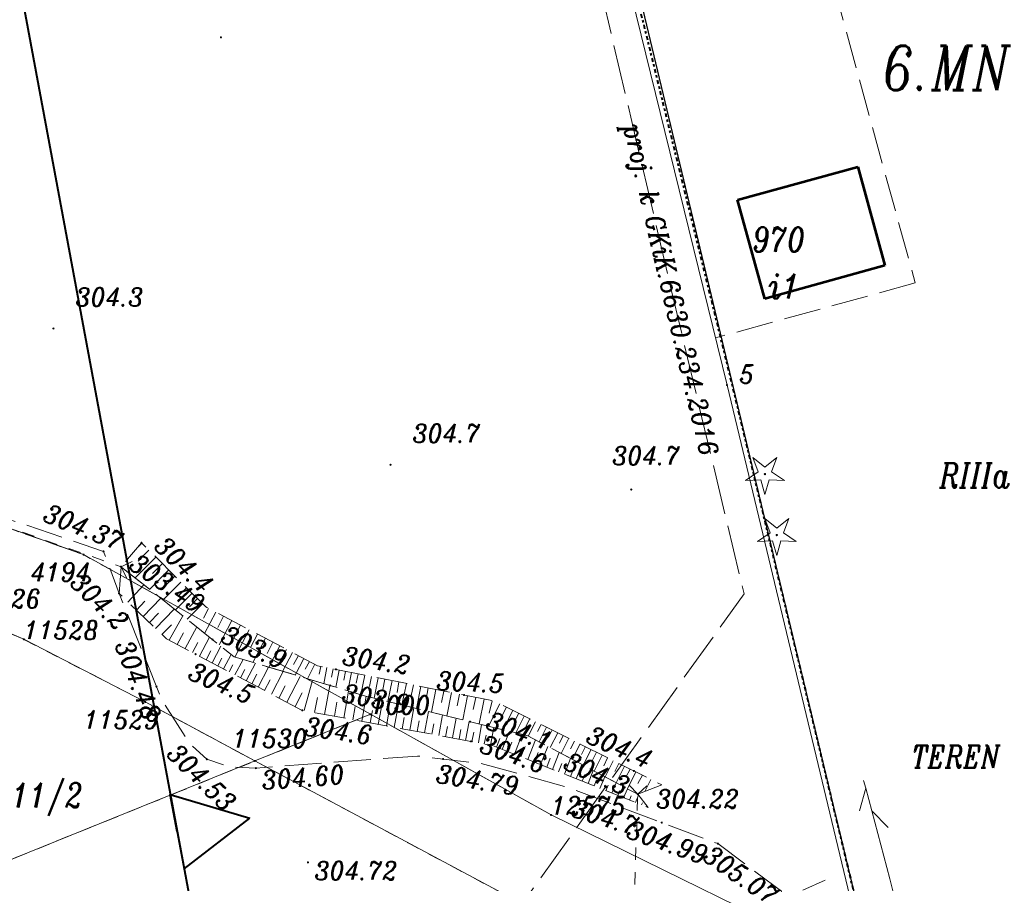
# Model space of a CAD drawing. Extents: x 779 to 3668, y -1329 to 9570.
# Tile 100 of 106: x 2433 to 2473, y -281 to -246. Entities that reach past the tile are written whole.
import ezdxf

# ---------------------------------------------------------------- set-up
doc = ezdxf.new("R2010")
doc.units = 0
for name, pattern in [('0.5_0.5', [1, 0.5, -0.5]), ('1.5_0.5', [2, 1.5, -0.5]), ('CIĄGłA', [0]), ('DGN Style 4', [0.3202, 0.16, -0.08, 0.0002, -0.08]), ('ib05_500', [1, 0.5, -0.5]), ('mz1.25_0.5', [1.75, 1.25, -0.5]), ('mz2.0_0.5', [2.5, 2, -0.5])]:
    doc.linetypes.add(name, pattern=pattern)
for name, color, linetype, lineweight in [('000 Inne (niezydentyfikowane)', 7, 'Continuous', 0), ('203-punkt graniczny', 7, 'Continuous', 0), ('203-punkt graniczny-Atr103', 7, 'Continuous', 0), ('209-oznaczenie konturu klasyfikacyjnego', 7, 'Continuous', 0), ('211-numer działki ewidencyjnej', 7, 'Continuous', 0), ('217-kontur klasyfikacyjny', 7, 'Continuous', 0), ('218-kontur użytku gruntowego', 7, 'Continuous', 0), ('219-działka ewidencyjna', 7, 'Continuous', 0), ('312-budynek ewidencyjny', 7, 'Continuous', 0), ('312-oznaczenie budynku ewidencyjnego', 7, 'Continuous', 0), ('312-oznaczenie budynku ewidencyjnego-Atr117', 7, 'Continuous', 0), ('jezdnia (powierzchnia)', 7, 'Continuous', 0), ('kanał technologiczny (linia)', 7, 'Continuous', 0), ('MPZP', 7, 'Continuous', 0), ('OBOP01_01', 7, 'Continuous', 0), ('ogrodzenie trwałe (linia)', 7, 'Continuous', 0), ('przepust (linia)', 7, 'Continuous', 0), ('przepust (linia) - symbol', 7, 'Continuous', 0), ('przewód kanalizacyjny - projektowany lub w budowie (linia)-SK - ob. projektowany', 7, 'Continuous', 0), ('przewód kanalizacyjny - projektowany lub w budowie (linia)-SK - ob. projektowany-Atr1', 7, 'Continuous', 0), ('przewód telekomunikacyjny (linia)-STPOW - symbol', 7, 'Continuous', 0), ('PTRW02_01', 7, 'Continuous', 0), ('punkt wysokościowy sztuczny', 7, 'Continuous', 0), ('punkt wysokościowy sztuczny-Atr2', 7, 'Continuous', 0), ('RTPW01', 253, 'Continuous', 0), ('RTPW02', 7, 'Continuous', 0), ('skarpa nieumocniona (powierzchnia)', 7, 'Continuous', 0), ('SUPT01', 7, 'Continuous', 0)]:
    doc.layers.add(name, color=color, linetype=linetype, lineweight=lineweight)
doc.styles.get("Standard").update_dxf_attribs({"font": 'arial.ttf'})
doc.styles.add('Style-ITALIC_1250', font='ITALIC_1250.shx')
doc.linetypes.add('902-500', pattern='A,3.75,[24,dgnlstyle-geo-mz.shx,S=0.002786,R=0,X=0,Y=0],3.75', length=7.5)

# ---------------------------------------------------------------- blocks, each defined once
blk = doc.blocks.new('203')
at = {"linetype": 'Continuous', "lineweight": -2, "ltscale": 10}
h = blk.add_hatch(color=0, dxfattribs=at)
edge = h.paths.add_edge_path()
edge.add_arc((0, 0), 0.45, 0, 360)
blk = doc.blocks.new('IB05')
at = {"color": 0, "linetype": 'Continuous', "lineweight": -2, "ltscale": 10}
for q in [(3.54, 3.54), (3.54, -3.54)]:
    blk.add_line((0, 0), q, dxfattribs=at)
blk = doc.blocks.new('PW02')
at = {"linetype": 'Continuous', "lineweight": 13, "ltscale": 10}
h = blk.add_hatch(color=0, dxfattribs=at)
edge = h.paths.add_edge_path()
edge.add_arc((0, 0), 0.45, 0, 360)
blk = doc.blocks.new('PT01')
at = {"color": 0, "linetype": 'Continuous', "lineweight": 13, "ltscale": 10}
for p, q in [((46.5, 0), (37.84, 5)), ((6.5, 0), (0, 0)), ((6.5, 0), (16.5, 0)), ((16.5, 0), (26.5, 0)), ((26.5, 0), (36.5, 0)), ((36.5, 0), (27.84, -5)), ((36.5, 0), (46.5, 0)), ((46.5, 0), (50, 0))]:
    blk.add_line(p, q, dxfattribs=at)
blk = doc.blocks.new('RTPW01')
at = {"layer": 'RTPW01', "linetype": 'Continuous', "lineweight": 13, "true_color": 0x939598}
h = blk.add_hatch(color=252, dxfattribs=at)
edge = h.paths.add_edge_path()
edge.add_arc((0, 0), 0.045, 0, 360)
blk = doc.blocks.new('RTPW02')
at = {"layer": 'RTPW02', "linetype": 'Continuous', "lineweight": 13}
h = blk.add_hatch(color=7, dxfattribs=at)
edge = h.paths.add_edge_path()
edge.add_arc((0, 0), 0.045, 0, 360)
blk = doc.blocks.new('PZT MDCP podkład')
at = {"layer": 'OBOP01_01', "linetype": 'Continuous', "lineweight": 13}
h = blk.add_hatch(color=8, dxfattribs=at)
edge = h.paths.add_edge_path()
edge.add_arc((2169.185, 39.53), 0.05, 0, 360)
h = blk.add_hatch(color=8, dxfattribs=at)
edge = h.paths.add_edge_path()
edge.add_arc((2169.664, 37.059), 0.05, 0, 360)
at = {"layer": '000 Inne (niezydentyfikowane)', "color": 8, "linetype": 'Continuous', "lineweight": 13, "flags": 128}
for points in [[(2143.916, 36.736), (2143.766, 36.586)], [(2144.206, 36.446), (2143.766, 36.006)], [(2144.486, 36.166), (2143.646, 35.326)], [(2145.016, 35.646), (2144.226, 34.856)], [(2144.756, 35.906), (2144.346, 35.496)], [(2145.506, 35.156), (2144.776, 34.426)], [(2145.256, 35.396), (2144.886, 35.016)], [(2143.356, 34.346), (2144.006, 35.036)], [(2145.736, 34.926), (2145.386, 34.576)], [(2143.706, 34.016), (2144.046, 34.376)], [(2143.976, 33.756), (2144.686, 34.496)], [(2145.956, 34.706), (2145.286, 34.026)], [(2146.176, 34.486), (2145.846, 34.156)], [(2144.476, 33.276), (2145.236, 34.056)], [(2146.386, 34.276), (2145.756, 33.646)], [(2146.626, 34.086), (2146.416, 33.686)], [(2146.916, 33.936), (2146.466, 33.076)], [(2144.226, 33.516), (2144.596, 33.896)], [(2145.026, 32.796), (2145.586, 33.786)], [(2147.236, 33.766), (2146.996, 33.316)], [(2147.566, 33.596), (2147.056, 32.616)], [(2144.736, 33.026), (2145.126, 33.426)], [(2145.676, 32.456), (2146.146, 33.336)], [(2147.916, 33.406), (2147.646, 32.886)], [(2148.276, 33.216), (2147.696, 32.116)], [(2145.356, 32.626), (2145.606, 33.096)], [(2146.256, 32.146), (2146.666, 32.916)], [(2148.616, 33.046), (2148.346, 32.526)], [(2148.936, 32.876), (2148.426, 31.896)], [(2145.976, 32.296), (2146.196, 32.706)], [(2146.526, 32.006), (2146.716, 32.366)], [(2146.766, 31.876), (2147.126, 32.556)], [(2149.236, 32.716), (2148.996, 32.256)], [(2149.516, 32.566), (2149.066, 31.706)], [(2149.786, 32.426), (2149.566, 32.026)], [(2146.996, 31.756), (2147.166, 32.076)], [(2147.236, 31.636), (2147.536, 32.226)], [(2147.696, 31.396), (2148.026, 32.016)], [(2150.026, 32.296), (2149.626, 31.536)], [(2150.266, 32.176), (2150.076, 31.816)], [(2150.486, 32.056), (2150.136, 31.386)], [(2147.466, 31.516), (2147.616, 31.806)], [(2147.926, 31.276), (2148.096, 31.606)], [(2148.146, 31.156), (2148.526, 31.866)], [(2148.636, 30.896), (2149.056, 31.706)], [(2150.716, 31.936), (2150.546, 31.626)], [(2150.936, 31.826), (2150.636, 31.236)], [(2151.176, 31.736), (2151.116, 31.426)], [(2151.426, 31.686), (2151.296, 31.036)], [(2151.676, 31.636), (2151.616, 31.306)], [(2151.926, 31.586), (2151.786, 30.896)], [(2148.386, 31.036), (2148.586, 31.416)], [(2148.896, 30.766), (2149.126, 31.196)], [(2149.176, 30.616), (2149.656, 31.526)], [(2149.796, 30.286), (2150.346, 31.326)], [(2150.506, 29.946), (2150.846, 31.176)], [(2152.176, 31.536), (2152.106, 31.176)], [(2152.426, 31.486), (2152.276, 30.746)], [(2152.686, 31.436), (2152.606, 31.056)], [(2152.956, 31.386), (2152.796, 30.596)], [(2153.226, 31.326), (2153.146, 30.926)], [(2153.496, 31.276), (2153.336, 30.456)], [(2153.776, 31.216), (2153.696, 30.796)], [(2154.066, 31.166), (2153.896, 30.316)], [(2149.476, 30.456), (2149.736, 30.946)], [(2151.326, 29.786), (2151.546, 30.966)], [(2154.346, 31.106), (2154.266, 30.676)], [(2154.646, 31.046), (2154.466, 30.176)], [(2154.936, 30.986), (2154.846, 30.546)], [(2155.236, 30.926), (2155.056, 30.026)], [(2155.536, 30.866), (2155.446, 30.406)], [(2155.846, 30.806), (2155.666, 29.886)], [(2150.136, 30.106), (2150.426, 30.666)], [(2150.916, 29.866), (2151.036, 30.476)], [(2152.106, 29.646), (2152.306, 30.736)], [(2152.836, 29.516), (2153.016, 30.526)], [(2153.506, 29.386), (2153.686, 30.366)], [(2156.166, 30.736), (2156.066, 30.276)], [(2156.476, 30.676), (2156.286, 29.726)], [(2156.806, 30.616), (2156.706, 30.136)], [(2157.126, 30.546), (2156.936, 29.576)], [(2157.456, 30.476), (2157.356, 29.986)], [(2157.796, 30.416), (2157.596, 29.406)], [(2158.126, 30.346), (2158.006, 29.846)], [(2151.726, 29.716), (2151.826, 30.286)], [(2152.476, 29.576), (2152.576, 30.106)], [(2153.176, 29.446), (2153.266, 29.946)], [(2154.156, 29.266), (2154.326, 30.206)], [(2154.786, 29.156), (2154.946, 30.056)], [(2158.436, 30.226), (2157.976, 29.316)], [(2158.706, 30.086), (2158.496, 29.666)], [(2158.966, 29.956), (2158.566, 29.176)], [(2153.836, 29.326), (2153.926, 29.806)], [(2154.476, 29.206), (2154.556, 29.666)], [(2155.386, 29.046), (2155.546, 29.916)], [(2155.956, 28.936), (2156.116, 29.776)], [(2156.516, 28.836), (2156.666, 29.636)], [(2159.206, 29.836), (2159.016, 29.476)], [(2159.426, 29.726), (2159.086, 29.046)], [(2159.656, 29.616), (2159.496, 29.296)], [(2155.086, 29.096), (2155.166, 29.536)], [(2155.676, 28.986), (2155.756, 29.416)], [(2156.236, 28.886), (2156.316, 29.296)], [(2156.786, 28.786), (2156.856, 29.176)], [(2157.046, 28.736), (2157.186, 29.506)], [(2157.566, 28.646), (2157.696, 29.386)], [(2158.056, 28.546), (2158.196, 29.266)], [(2159.876, 29.496), (2159.586, 28.916)], [(2160.106, 29.386), (2159.956, 29.096)], [(2160.326, 29.276), (2160.036, 28.686)], [(2160.556, 29.166), (2160.406, 28.866)], [(2157.306, 28.686), (2157.376, 29.066)], [(2157.806, 28.596), (2157.876, 28.956)], [(2158.296, 28.466), (2158.436, 28.816)], [(2158.536, 28.376), (2158.826, 29.106)], [(2159.026, 28.186), (2159.346, 28.986)], [(2159.566, 27.966), (2159.876, 28.766)], [(2160.786, 29.046), (2160.476, 28.446)], [(2161.006, 28.936), (2160.856, 28.626)], [(2161.236, 28.826), (2160.926, 28.206)], [(2158.776, 28.286), (2158.926, 28.666)], [(2159.286, 28.076), (2159.456, 28.486)], [(2160.086, 27.756), (2160.386, 28.496)], [(2161.456, 28.706), (2161.306, 28.396)], [(2161.686, 28.596), (2161.366, 27.966)], [(2161.906, 28.486), (2161.746, 28.166)], [(2162.136, 28.376), (2161.816, 27.736)], [(2159.826, 27.856), (2159.986, 28.246)], [(2160.336, 27.656), (2160.476, 28.016)], [(2160.576, 27.566), (2160.846, 28.246)], [(2161.056, 27.366), (2161.306, 28.006)], [(2162.356, 28.256), (2162.196, 27.936)], [(2162.586, 28.146), (2162.256, 27.496)], [(2162.806, 28.036), (2162.646, 27.706)], [(2160.816, 27.466), (2160.946, 27.796)], [(2161.296, 27.276), (2161.416, 27.576)], [(2161.536, 27.176), (2161.766, 27.756)], [(2163.036, 27.916), (2162.706, 27.256)], [(2163.266, 27.806), (2163.096, 27.476)], [(2163.486, 27.696), (2163.146, 27.026)], [(2163.716, 27.576), (2163.546, 27.246)], [(2161.776, 27.086), (2161.886, 27.356)], [(2162.016, 26.986), (2162.226, 27.516)], [(2162.496, 26.796), (2162.686, 27.266)], [(2163.956, 27.466), (2163.606, 26.776)], [(2164.216, 27.336), (2164.036, 26.986)], [(2164.556, 27.156), (2164.316, 26.666)], [(2162.256, 26.896), (2162.356, 27.146)], [(2162.736, 26.696), (2162.826, 26.926)], [(2162.976, 26.606), (2163.146, 27.026)], [(2163.456, 26.416), (2163.606, 26.776)], [(2163.216, 26.506), (2163.296, 26.706)], [(2163.696, 26.316), (2163.766, 26.486)], [(2163.936, 26.226), (2164.056, 26.516)], [(2164.176, 26.126), (2164.216, 26.206)], [(2164.416, 26.026), (2164.426, 26.056)]]:
    blk.add_lwpolyline(points, dxfattribs=at)
at = {"layer": '217-kontur klasyfikacyjny', "color": 8, "linetype": '1.5_0.5', "lineweight": 13, "flags": 128}
for points in [[(2165.076, 84.436), (2175.276, 47.276)], [(2175.276, 47.276), (2167.176, 45.046)], [(2134.696, 38.696), (2141.556, 36.266)], [(2141.556, 36.266), (2153.186, 29.796)], [(2153.186, 29.796), (2160.516, 25.716)]]:
    blk.add_lwpolyline(points, dxfattribs=at)
at = {"layer": '218-kontur użytku gruntowego', "color": 8, "linetype": '0.5_0.5', "lineweight": 13, "flags": 128}
for points in [[(2141.556, 36.266), (2134.696, 38.696)], [(2134.696, 38.696), (2141.556, 36.266)], [(2153.186, 29.796), (2141.556, 36.266)], [(2141.556, 36.266), (2153.186, 29.796)], [(2136.536, 33.946), (2139.136, 32.836)], [(2139.136, 32.836), (2136.536, 33.946)], [(2139.136, 32.836), (2144.056, 30.296)], [(2144.056, 30.296), (2139.136, 32.836)], [(2144.056, 30.296), (2148.506, 27.906)], [(2148.506, 27.906), (2144.056, 30.296)], [(2153.186, 29.796), (2148.506, 27.906)], [(2148.506, 27.906), (2153.186, 29.796)], [(2160.516, 25.716), (2153.186, 29.796)], [(2153.186, 29.796), (2160.516, 25.716)], [(2133.026, 21.656), (2148.506, 27.906)], [(2148.506, 27.906), (2133.026, 21.656)], [(2148.506, 27.906), (2159.526, 22.016)], [(2159.526, 22.016), (2148.506, 27.906)]]:
    blk.add_lwpolyline(points, dxfattribs=at)
at = {"layer": '219-działka ewidencyjna', "color": 8, "linetype": 'Continuous', "lineweight": 13, "flags": 128}
for points in [[(2167.646, 43.136), (2162.216, 65.246)], [(2167.646, 43.136), (2173.336, 19.426)], [(2141.556, 36.266), (2134.696, 38.696)], [(2141.556, 36.266), (2153.186, 29.796)], [(2136.536, 33.946), (2139.136, 32.836)], [(2139.136, 32.836), (2144.056, 30.296)], [(2144.056, 30.296), (2148.506, 27.906)], [(2148.506, 27.906), (2153.186, 29.796)], [(2160.516, 25.716), (2153.186, 29.796)], [(2133.026, 21.656), (2148.506, 27.906)], [(2159.526, 22.016), (2148.506, 27.906)], [(2173.336, 19.426), (2160.516, 25.716)]]:
    blk.add_lwpolyline(points, dxfattribs=at)
at = {"layer": '312-budynek ewidencyjny', "color": 8, "linetype": 'Continuous', "lineweight": 53, "flags": 128}
for points in [[(2168.076, 50.646), (2172.946, 51.986)], [(2172.946, 51.986), (2174.046, 47.976)], [(2169.176, 46.636), (2168.076, 50.646)], [(2174.046, 47.976), (2169.176, 46.636)]]:
    blk.add_lwpolyline(points, dxfattribs=at)
at = {"layer": 'jezdnia (powierzchnia)', "color": 8, "linetype": '1.5_0.5', "lineweight": 13, "flags": 128}
blk.add_lwpolyline([(2222.326, 18.117), (2221.203, 22.083), (2205.386, 20.096), (2204.446, 20.596), (2203.096, 26.226), (2196.866, 25.286), (2195.626, 20.026), (2193.796, 18.826), (2188.866, 17.986), (2181.466, 17.556), (2178.606, 17.876), (2176.756, 18.456), (2173.726, 19.866), (2171.816, 21.166), (2167.276, 24.556), (2161.216, 26.826), (2157.676, 27.806), (2155.096, 28.106), (2148.546, 27.616), (2147.486, 27.656), (2146.556, 27.976), (2145.856, 28.606), (2144.736, 30.366), (2142.996, 34.696), (2142.366, 36.396), (2134.766, 38.986), (2135.116, 38.066), (2135.536, 36.916), (2136.706, 31.206), (2136.736, 29.676), (2136.306, 26.976), (2135.846, 25.416), (2133.726, 22.486), (2132.306, 21.326), (2131.486, 20.706), (2127.046, 18.566), (2125.056, 17.666), (2127.506, 10.916), (2129.216, 11.496), (2130.676, 11.486), (2132.096, 11.146), (2133.716, 10.476), (2146.306, 15.706), (2146.296, 16.146), (2146.506, 16.786), (2146.996, 17.566), (2147.256, 17.806), (2147.826, 18.186), (2148.396, 18.406), (2149.006, 18.516), (2149.656, 18.536), (2150.306, 18.406), (2150.866, 18.186), (2152.256, 17.276), (2152.966, 16.616), (2160.196, 19.556), (2160.416, 20.026), (2161.966, 20.226), (2164.176, 19.736), (2166.856, 18.806), (2176.416, 14.626), (2183.046, 13.986), (2201.016, 15.826), (2205.616, 16.276), (2221.196, 17.986), (2222.326, 18.117)], close=True, dxfattribs=at)
at = {"layer": 'MPZP', "color": 8, "linetype": 'DGN Style 4', "lineweight": 40, "flags": 128}
blk.add_lwpolyline([(2105.951, 127.031), (2135.306, 137.337), (2141.691, 122.493), (2145.682, 112.37), (2151.584, 97.397), (2156.726, 83.081), (2162.409, 65.301), (2167.841, 43.184), (2173.517, 19.532), (2179.635, 13.841), (2188.833, 4.752), (2192.016, 1.92)], dxfattribs=at)
at = {"layer": 'MPZP', "color": 8, "linetype": 'Continuous', "lineweight": 40, "flags": 128}
for points in [[(2125.102, 133.755), (2146.578, 18.455), (2153.737, -8.653)], [(2145.351, 25.041), (2145.072, 26.541), (2148.301, 25.59)], [(2145.351, 25.041), (2145.631, 23.541), (2148.301, 25.59)]]:
    blk.add_lwpolyline(points, dxfattribs=at)
at = {"layer": 'OBOP01_01', "color": 8, "linetype": 'Continuous', "lineweight": 13, "flags": 128}
for points in [[(2169.185, 38.701), (2169.018, 39.3), (2168.397, 39.274), (2168.915, 39.618), (2168.698, 40.201), (2169.185, 39.815), (2169.673, 40.201), (2169.456, 39.618), (2169.974, 39.274), (2169.353, 39.3), (2169.185, 38.701)], [(2169.664, 36.23), (2169.497, 36.829), (2168.876, 36.803), (2169.394, 37.147), (2169.177, 37.73), (2169.664, 37.344), (2170.152, 37.73), (2169.935, 37.147), (2170.453, 36.803), (2169.832, 36.829), (2169.664, 36.23)]]:
    blk.add_lwpolyline(points, close=True, dxfattribs=at)
at = {"layer": 'ogrodzenie trwałe (linia)', "color": 8, "linetype": '902-500', "lineweight": 30, "flags": 128}
blk.add_lwpolyline([(2201.026, 25.936), (2203.096, 26.226), (2196.526, 52.656), (2189.216, 78.326), (2185.026, 90.136), (2181.246, 100.996), (2180.716, 103.656), (2164.906, 146.866), (2145.896, 140.406), (2135.536, 136.576), (2142.946, 119.686), (2154.066, 91.526), (2156.856, 82.926), (2163.326, 62.136), (2173.076, 21.416), (2181.186, 20.276), (2186.806, 20.096), (2192.936, 20.706), (2195.036, 22.776), (2196.636, 25.266), (2198.206, 25.546)], dxfattribs=at)
at = {"layer": 'przepust (linia)', "color": 8, "linetype": 'ib05_500', "lineweight": 13, "flags": 128}
for points in [[(2134.356, 38.826), (2143.076, 35.776)], [(2163.776, 18.896), (2164.026, 26.556)]]:
    blk.add_lwpolyline(points, dxfattribs=at)
at = {"layer": 'przewód kanalizacyjny - projektowany lub w budowie (linia)-SK - ob. projektowany', "color": 8, "linetype": 'mz2.0_0.5', "lineweight": 13, "flags": 128}
blk.add_lwpolyline([(2145.026, 111.386), (2145.776, 107.346), (2148.636, 100.426), (2154.506, 85.216), (2156.906, 77.966), (2160.896, 65.786), (2162.116, 60.946), (2165.286, 47.416), (2168.336, 34.676), (2158.396, 20.796), (2150.736, 14.086), (2148.566, 11.566), (2149.486, -4.974)], dxfattribs=at)
at = {"layer": 'skarpa nieumocniona (powierzchnia)', "color": 8, "linetype": 'mz1.25_0.5', "lineweight": 13, "flags": 128}
for points in [[(2164.026, 26.556), (2165.006, 26.936), (2158.226, 30.326), (2151.046, 31.766), (2146.516, 34.146), (2143.906, 36.746), (2143.076, 35.776), (2147.666, 32.126), (2152.986, 30.536), (2159.576, 28.926), (2164.026, 26.556)], [(2164.026, 26.556), (2165.006, 26.936), (2158.226, 30.326), (2151.046, 31.766), (2146.516, 34.146), (2143.906, 36.746), (2143.076, 35.776), (2147.666, 32.126), (2152.986, 30.536), (2159.576, 28.926), (2164.026, 26.556)], [(2143.076, 35.776), (2142.996, 34.696), (2144.916, 32.856), (2150.426, 29.956), (2158.136, 28.536), (2164.456, 26.016), (2164.026, 26.556), (2159.576, 28.926), (2152.986, 30.536), (2147.666, 32.126), (2143.076, 35.776)], [(2143.076, 35.776), (2142.996, 34.696), (2144.916, 32.856), (2150.426, 29.956), (2158.136, 28.536), (2164.456, 26.016), (2164.026, 26.556), (2159.576, 28.926), (2152.986, 30.536), (2147.666, 32.126), (2143.076, 35.776)]]:
    blk.add_lwpolyline(points, close=True, dxfattribs=at)
at = {"layer": 'SUPT01', "color": 8, "linetype": 'Continuous', "lineweight": 13}
blk.add_line((2170.72, 22.673), (2171.633, 23.081), dxfattribs=at)
at = {"layer": '203-punkt graniczny', "color": 8, "linetype": 'Continuous', "lineweight": 13, "xscale": 0.1, "yscale": 0.1, "zscale": 0.1}
for p in [(2167.646, 43.136), (2141.556, 36.266), (2139.136, 32.836), (2144.056, 30.296), (2153.186, 29.796), (2148.506, 27.906), (2160.516, 25.716)]:
    blk.add_blockref('203', p, dxfattribs=at)
at = {"layer": 'przepust (linia) - symbol', "color": 8, "linetype": 'Continuous', "lineweight": 13}
for p, xscale, yscale, zscale, rotation in [((2143.076, 35.776), 0.1, 0.1, 0.1, 340.722), ((2164.026, 26.556), 0.1000000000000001, 0.1000000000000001, 0.1000000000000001, 88.13099999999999)]:
    blk.add_blockref('IB05', p, dxfattribs=dict(at, xscale=xscale, yscale=yscale, zscale=zscale, rotation=rotation))
at = {"layer": 'przewód telekomunikacyjny (linia)-STPOW - symbol', "color": 8, "linetype": 'Continuous', "lineweight": 13, "ltscale": 0.965613, "xscale": 0.09484187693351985, "yscale": 0.09484187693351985, "zscale": 0.1, "rotation": 104.851}
blk.add_blockref('PT01', (2174.4, 22.536), dxfattribs=at)
at = {"layer": 'punkt wysokościowy sztuczny', "color": 8, "linetype": 'Continuous', "lineweight": 13, "xscale": 0.1, "yscale": 0.1, "zscale": 0.1}
for p in [(2148.546, 27.616), (2167.276, 24.556)]:
    blk.add_blockref('PW02', p, dxfattribs=at)
at = {"layer": 'RTPW01', "color": 8, "linetype": 'Continuous', "lineweight": 13}
for p in [(2147.126, 57.227), (2140.336, 45.429), (2154.003, 39.906), (2163.763, 38.903), (2143.906, 36.746), (2142.996, 34.696), (2146.785, 32.827), (2146.102, 32.233), (2151.79, 31.617), (2151.556, 30.964), (2156.984, 30.576), (2150.426, 29.956), (2157.227, 29.501), (2157.267, 28.697), (2163.874, 27.502), (2163.5, 26.837), (2163.427, 26.427)]:
    blk.add_blockref('RTPW01', p, dxfattribs=at)
at = {"layer": 'RTPW02', "color": 8, "linetype": 'Continuous', "lineweight": 13}
for p in [(2142.366, 36.396), (2143.076, 35.776), (2144.514, 30.921), (2146.556, 27.976), (2156.135, 27.985), (2164.026, 26.556), (2165, 25.409), (2150.655, 23.796)]:
    blk.add_blockref('RTPW02', p, dxfattribs=at)
at = {"layer": '203-punkt graniczny-Atr103', "color": 8, "lineweight": 13, "char_height": 0.75, "attachment_point": 7, "line_spacing_factor": 0.6}
for s, insert in [('\\FITALIC_1250;\\H1x;\\W0.9;5', (2168.154, 43.202)), ('\\FITALIC_1250;\\H1x;\\W0.9;4194', (2139.415, 35.184)), ('\\FITALIC_1250;\\H1x;\\W0.9;11526', (2136.787, 34.106)), ('\\FITALIC_1250;\\H1x;\\W0.9;11528', (2139.136, 32.836)), ('\\FITALIC_1250;\\H1x;\\W0.9;11528', (2139.136, 32.836)), ('\\FITALIC_1250;\\H1x;\\W0.9;1000', (2153.186, 29.796)), ('\\FITALIC_1250;\\H1x;\\W0.9;1000', (2153.186, 29.796)), ('\\FITALIC_1250;\\H1x;\\W0.9;11529', (2141.573, 29.202)), ('\\FITALIC_1250;\\H1x;\\W0.9;11530', (2147.595, 28.442)), ('\\FITALIC_1250;\\H1x;\\W0.9;12575', (2160.516, 25.716)), ('\\FITALIC_1250;\\H1x;\\W0.9;12575', (2160.516, 25.716))]:
    blk.add_mtext(s, dxfattribs=dict(at, insert=insert))
at = {"layer": '209-oznaczenie konturu klasyfikacyjnego', "color": 8, "linetype": 'Continuous', "lineweight": 13, "insert": (2176.266, 38.977), "char_height": 1, "attachment_point": 7, "line_spacing_factor": 0.6}
blk.add_mtext('\\FITALIC_1250;\\H1x;\\W0.79;RIIIa', dxfattribs=at)
at = {"layer": '211-numer działki ewidencyjnej', "color": 8, "linetype": 'Continuous', "lineweight": 13, "insert": (2137.937, 27.017), "char_height": 1, "attachment_point": 1, "line_spacing_factor": 0.6}
blk.add_mtext('\\FITALIC_1250;\\H1x;\\W0.79;111/2', dxfattribs=at)
at = {"layer": '312-oznaczenie budynku ewidencyjnego', "color": 8, "linetype": 'Continuous', "lineweight": 13, "insert": (2168.676, 48.533), "char_height": 1, "attachment_point": 7, "line_spacing_factor": 0.6}
blk.add_mtext('\\FITALIC_1250;\\H1x;\\W0.79;970', dxfattribs=at)
at = {"layer": '312-oznaczenie budynku ewidencyjnego-Atr117', "color": 8, "lineweight": 13, "insert": (2169.336, 46.643), "char_height": 1, "attachment_point": 7, "line_spacing_factor": 0.6}
blk.add_mtext('\\FITALIC_1250;\\H1x;\\W0.9;i1', dxfattribs=at)
at = {"layer": 'MPZP', "color": 8, "linetype": 'Continuous', "lineweight": 13, "style": 'Style-ITALIC_1250', "width": 0.8}
blk.add_text('6.MNU', height=1.8, dxfattribs=at).set_placement((2173.959, 55.088))
at = {"layer": 'przewód kanalizacyjny - projektowany lub w budowie (linia)-SK - ob. projektowany-Atr1', "color": 8, "lineweight": 13, "insert": (2163.685, 53.688), "char_height": 0.75, "attachment_point": 4, "rotation": 283.186, "line_spacing_factor": 0.6}
blk.add_mtext('\\FITALIC_1250;\\H1x;\\W0.9;proj. k GKiK.6630.234.2016', dxfattribs=at)
at = {"layer": 'PTRW02_01', "color": 8, "linetype": 'Continuous', "lineweight": 13, "style": 'Style-ITALIC_1250', "width": 0.8}
blk.add_text('TEREN NIEDOSTĘPNY', height=0.9, dxfattribs=at).set_placement((2175.137, 27.631))
at = {"layer": 'punkt wysokościowy sztuczny-Atr2', "color": 8, "lineweight": 13, "char_height": 0.75, "attachment_point": 1, "line_spacing_factor": 0.6}
for s, insert, rotation in [('\\FITALIC_1250;\\H1x;\\W0.9;304.60', (2148.756, 27.496), 4.278), ('\\FITALIC_1250;\\H1x;\\W0.9;305.07', (2167.046, 24.536), 325.507)]:
    blk.add_mtext(s, dxfattribs=dict(at, insert=insert, rotation=rotation))
at = {"layer": 'RTPW01', "color": 8, "linetype": 'Continuous', "lineweight": 13, "style": 'Style-ITALIC_1250', "width": 0.9}
for s, p in [('304.3', (2141.236, 46.329)), ('304.7', (2154.903, 40.806)), ('304.7', (2162.998, 39.901))]:
    blk.add_text(s, height=0.75, dxfattribs=at).set_placement(p)
for s, rotation, p in [('304.4', 315.9391, (2144.379, 36.546)), ('304.2', 315.2148, (2140.968, 35.074)), ('303.9', 335.1345, (2147.071, 32.754)), ('304.2', 351.6547, (2152.018, 31.812)), ('304.5', 337.065, (2145.743, 31.251)), ('304.5', 357.471, (2155.86, 30.789)), ('303.9', 349.7532, (2151.996, 30.308)), ('304.6', 351.9928, (2150.483, 28.953)), ('304.1', 340.278, (2157.822, 29.231)), ('304.4', 336.2565, (2161.881, 28.676)), ('304.6', 341.0659, (2157.568, 28.279)), ('304.3', 336.1779, (2160.961, 27.609)), ('304.7', 343.0828, (2161.29, 25.674))]:
    blk.add_text(s, height=0.75, rotation=rotation, dxfattribs=at).set_placement(p)
at = {"layer": 'RTPW02', "color": 8, "linetype": 'Continuous', "lineweight": 13, "style": 'Style-ITALIC_1250', "width": 0.9}
for s, rotation, p in [('304.37', 338.215, (2139.867, 37.65)), ('303.49', 325.8513, (2143.349, 35.738)), ('304.48', 290.899, (2142.826, 32.619)), ('304.53', 315.6303, (2144.883, 28.146)), ('304.79', 350.7846, (2155.816, 27.037)), ('304.99', 340.6169, (2163.521, 24.818))]:
    blk.add_text(s, height=0.75, rotation=rotation, dxfattribs=at).set_placement(p)
for s, p in [('304.22', (2164.778, 25.995)), ('304.72', (2150.929, 23.085))]:
    blk.add_text(s, height=0.75, dxfattribs=at).set_placement(p)

msp = doc.modelspace()

# ---------------------------------------------------------------- block references
at = {"layer": 'kanał technologiczny (linia)', "color": 18, "linetype": 'CIĄGłA', "lineweight": 5, "true_color": 0x000000}
msp.add_blockref('PZT MDCP podkład', (294.458, -304.119), dxfattribs=at)

doc.saveas('drawing.dxf')
